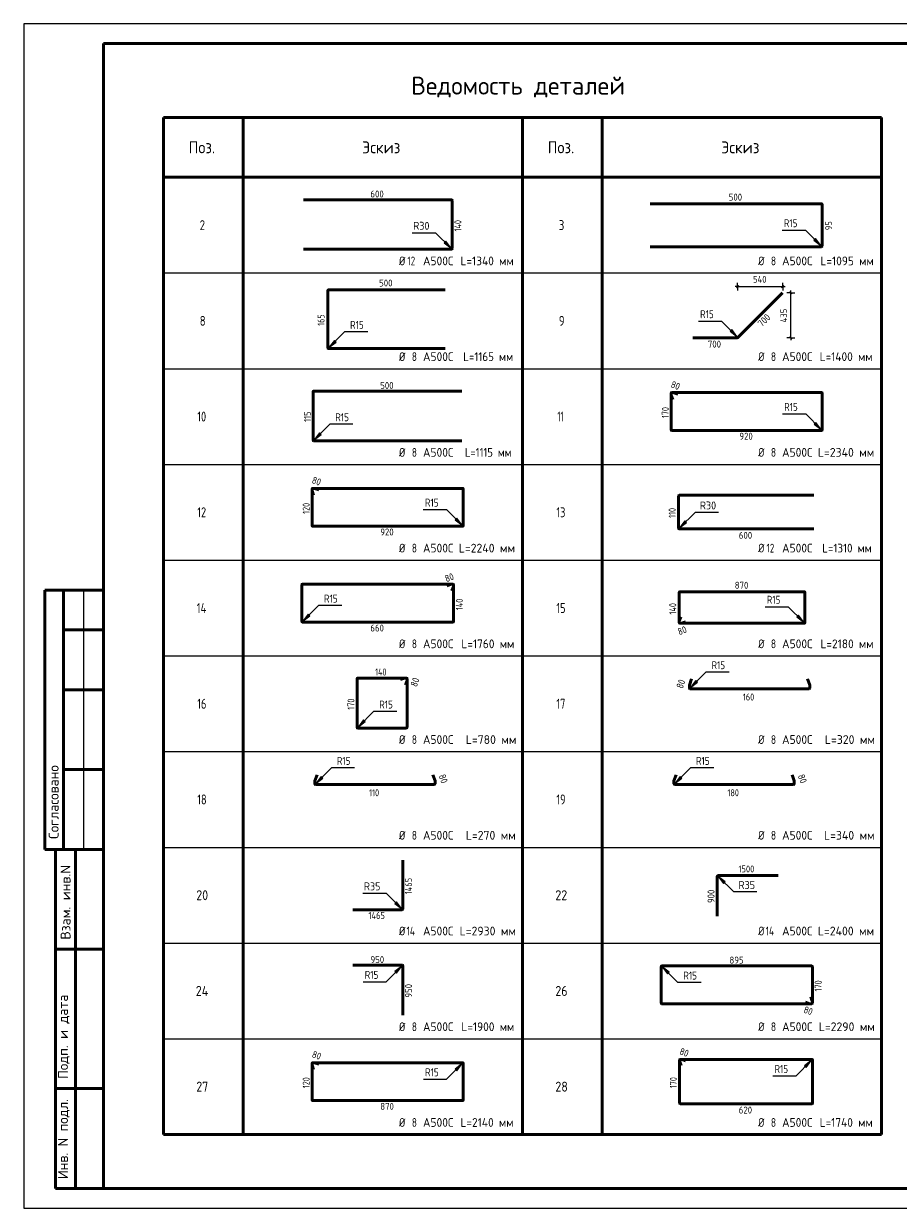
# Model space of a CAD drawing. Header units: millimetres. Extents: x 0 to 42000, y 0 to 29700.
# Tile 1 of 3: x 0 to 21920, y 0 to 29700. Entities that reach past the tile are written whole.
import ezdxf

# ---------------------------------------------------------------- set-up
doc = ezdxf.new("R2010")
doc.units = ezdxf.units.MM
for name, color, linetype, lineweight in [('Standard', 7, 'Continuous', 25), ('ДОП Верх по Х', 52, 'Continuous', 25), ('ЖБ Стена верхний уровень', 7, 'Continuous', 35)]:
    doc.layers.add(name, color=color, linetype=linetype, lineweight=lineweight)
doc.styles.add('ISOCPEUR', font='txt')

msp = doc.modelspace()

# ---------------------------------------------------------------- hatches: boundary and pattern name
at = {"layer": 'Standard', "linetype": 'Continuous', "lineweight": 13, "transparency": 33554687}
for points in [[(10535, 24205), (10705, 24077), (10577, 24247)], [(19805, 24269), (19975, 24142), (19847, 24312)], [(17706, 21988), (17875, 21861), (17748, 22030)], [(7786, 21760), (7658, 21590), (7828, 21718)], [(19812, 19662), (19982, 19535), (19855, 19704)], [(7414, 19446), (7287, 19276), (7457, 19404)], [(10811, 17263), (10981, 17136), (10853, 17306)], [(16571, 17234), (16444, 17065), (16614, 17192)], [(7132, 14900), (7005, 14730), (7174, 14858)], [(19376, 14828), (19546, 14701), (19419, 14871)], [(16844, 13231), (16716, 13061), (16886, 13189)], [(8516, 12243), (8389, 12074), (8558, 12201)], [(7455, 10830), (7328, 10661), (7498, 10788)], [(16455, 10830), (16328, 10661), (16498, 10788)], [(17581, 8187), (17411, 8314), (17538, 8144)], [(9299, 7643), (9468, 7516), (9341, 7685)], [(9343, 5892), (9470, 6061), (9300, 5934)], [(16180, 5917), (16010, 6045), (16137, 5875)], [(10856, 3450), (10983, 3619), (10813, 3492)], [(19613, 3532), (19740, 3702), (19570, 3575)]]:
    msp.add_hatch(color=7, dxfattribs=at).paths.add_polyline_path(points)

# ---------------------------------------------------------------- linework, layer by layer
at = {"layer": 'Standard', "color": 7, "linetype": 'Continuous', "lineweight": 25, "transparency": 33554687}
msp.add_line((2000, 29200), (2000, 1058), dxfattribs=at)
at = {"layer": 'Standard', "color": 7, "linetype": 'Continuous', "lineweight": 50, "transparency": 33554687}
for p, q in [((3500, 27350), (12500, 27350)), ((3500, 1850), (3500, 27350)), ((5500, 1850), (5500, 27350)), ((12500, 27350), (21500, 27350)), ((12500, 1850), (12500, 27350)), ((14500, 1850), (14500, 27350)), ((21500, 1850), (21500, 27350)), ((21500, 25850), (3500, 25850)), ((6, 15500), (0, 15500)), ((2000, 15500), (527, 15500)), ((527, 15500), (527, 9000)), ((527, 15500), (527, 9000)), ((1000, 15500), (1000, 9000)), ((2000, 14500), (1000, 14500)), ((2000, 13000), (1000, 13000)), ((2000, 11000), (1000, 11000)), ((0, 9000), (6, 9000)), ((527, 9000), (2000, 9000)), ((800, 500), (800, 9000)), ((800, 500), (800, 9000)), ((1300, 500), (1300, 9000)), ((9500, 8732), (9500, 7508)), ((9475, 7484), (8252, 7484)), ((800, 6500), (2000, 6500)), ((15979, 6065), (15979, 5140)), ((19755, 6076), (15989, 6076)), ((19766, 5140), (19766, 6065)), ((15989, 5129), (19755, 5129)), ((19596, 5168), (19702, 5130)), ((19706, 5129), (19755, 5129)), ((19765, 5193), (19727, 5299)), ((19766, 5140), (19766, 5189)), ((7227, 3639), (7227, 2714)), ((7227, 3639), (7227, 3590)), ((7228, 3586), (7266, 3480)), ((7287, 3650), (7238, 3650)), ((11003, 3650), (7238, 3650)), ((7397, 3611), (7291, 3649)), ((11014, 2714), (11014, 3639)), ((16440, 3723), (16440, 2632)), ((16440, 3723), (16440, 3680)), ((16441, 3677), (16475, 3583)), ((16493, 3733), (16450, 3733)), ((19761, 3733), (16450, 3733)), ((16590, 3698), (16496, 3732)), ((19771, 2632), (19771, 3723)), ((800, 3000), (2000, 3000)), ((7238, 2703), (11003, 2703)), ((16450, 2623), (19761, 2623)), ((3500, 1850), (21500, 1850)), ((2000, 500), (800, 500))]:
    msp.add_line(p, q, dxfattribs=at)
at = {"layer": 'Standard', "color": 7, "linetype": 'Continuous', "lineweight": 13, "transparency": 33554687}
for p, q in [((10577, 24247), (10535, 24205)), ((10535, 24205), (10705, 24077)), ((10556, 24226), (10546, 24236)), ((10705, 24077), (10577, 24247)), ((10705, 24077), (10705, 24077)), ((10705, 24077), (10705, 24077)), ((10705, 24077), (10705, 24077)), ((19847, 24312), (19805, 24269)), ((19805, 24269), (19975, 24142)), ((19826, 24291), (19816, 24301)), ((19975, 24142), (19847, 24312)), ((19975, 24142), (19975, 24142)), ((19975, 24142), (19975, 24142)), ((19975, 24142), (19975, 24142)), ((17748, 22030), (17706, 21988)), ((17706, 21988), (17875, 21861)), ((17727, 22009), (17716, 22020)), ((17875, 21861), (17748, 22030)), ((7786, 21760), (7658, 21590)), ((7658, 21590), (7828, 21718)), ((7828, 21718), (7786, 21760)), ((7807, 21739), (7817, 21749)), ((17875, 21861), (17875, 21861)), ((17875, 21861), (17875, 21861)), ((17875, 21861), (17875, 21861)), ((7658, 21590), (7658, 21590)), ((7658, 21590), (7658, 21590)), ((7658, 21590), (7658, 21590)), ((19855, 19704), (19812, 19662)), ((19812, 19662), (19982, 19535)), ((19834, 19683), (19823, 19694)), ((19982, 19535), (19855, 19704)), ((7414, 19446), (7287, 19276)), ((7287, 19276), (7457, 19404)), ((7457, 19404), (7414, 19446)), ((7436, 19425), (7446, 19436)), ((19982, 19535), (19982, 19535)), ((19982, 19535), (19982, 19535)), ((19982, 19535), (19982, 19535)), ((7287, 19276), (7287, 19276)), ((7287, 19276), (7287, 19276)), ((7287, 19276), (7287, 19276)), ((10853, 17306), (10811, 17263)), ((10811, 17263), (10981, 17136)), ((10832, 17285), (10822, 17295)), ((10981, 17136), (10853, 17306)), ((16571, 17234), (16444, 17065)), ((16614, 17192), (16571, 17234)), ((10981, 17136), (10981, 17136)), ((10981, 17136), (10981, 17136)), ((10981, 17136), (10981, 17136)), ((16444, 17065), (16614, 17192)), ((16444, 17065), (16444, 17065)), ((16444, 17065), (16444, 17065)), ((16444, 17065), (16444, 17065)), ((16593, 17213), (16603, 17224)), ((1500, 15500), (1500, 9000)), ((7132, 14900), (7005, 14730)), ((7005, 14730), (7174, 14858)), ((7174, 14858), (7132, 14900)), ((7153, 14879), (7164, 14889)), ((19419, 14871), (19376, 14828)), ((19398, 14850), (19387, 14860)), ((19546, 14701), (19419, 14871)), ((7005, 14730), (7005, 14730)), ((7005, 14730), (7005, 14730)), ((7005, 14730), (7005, 14730)), ((19376, 14828), (19546, 14701)), ((19546, 14701), (19546, 14701)), ((19546, 14701), (19546, 14701)), ((19546, 14701), (19546, 14701)), ((16844, 13231), (16716, 13061)), ((16716, 13061), (16886, 13189)), ((16886, 13189), (16844, 13231)), ((16865, 13210), (16875, 13220)), ((16716, 13061), (16716, 13061)), ((16716, 13061), (16716, 13061)), ((16716, 13061), (16716, 13061)), ((8516, 12243), (8389, 12074)), ((8389, 12074), (8558, 12201)), ((8558, 12201), (8516, 12243)), ((8537, 12222), (8548, 12233)), ((8389, 12074), (8389, 12074)), ((8389, 12074), (8389, 12074)), ((8389, 12074), (8389, 12074)), ((7455, 10830), (7328, 10661)), ((7328, 10661), (7498, 10788)), ((7498, 10788), (7455, 10830)), ((7476, 10809), (7487, 10820)), ((16455, 10830), (16328, 10661)), ((16328, 10661), (16498, 10788)), ((16498, 10788), (16455, 10830)), ((16476, 10809), (16487, 10820)), ((7328, 10661), (7328, 10661)), ((7328, 10661), (7328, 10661)), ((7328, 10661), (7328, 10661)), ((16328, 10661), (16328, 10661)), ((16328, 10661), (16328, 10661)), ((16328, 10661), (16328, 10661)), ((17411, 8314), (17411, 8314)), ((17411, 8314), (17411, 8314)), ((17411, 8314), (17411, 8314)), ((17411, 8314), (17538, 8144)), ((17581, 8187), (17411, 8314)), ((17538, 8144), (17581, 8187)), ((17560, 8166), (17570, 8155)), ((9341, 7685), (9299, 7643)), ((9299, 7643), (9468, 7516)), ((9320, 7664), (9309, 7675)), ((9468, 7516), (9341, 7685)), ((9468, 7516), (9468, 7516)), ((9468, 7516), (9468, 7516)), ((9468, 7516), (9468, 7516)), ((9470, 6061), (9300, 5934)), ((9343, 5892), (9470, 6061)), ((9470, 6061), (9470, 6061)), ((9470, 6061), (9470, 6061)), ((9470, 6061), (9470, 6061)), ((16010, 6045), (16010, 6045)), ((16010, 6045), (16010, 6045)), ((16010, 6045), (16010, 6045)), ((16010, 6045), (16137, 5875)), ((16180, 5917), (16010, 6045)), ((9300, 5934), (9343, 5892)), ((9322, 5913), (9311, 5902)), ((16137, 5875), (16180, 5917)), ((16159, 5896), (16169, 5885)), ((10983, 3619), (10813, 3492)), ((10856, 3450), (10983, 3619)), ((10983, 3619), (10983, 3619)), ((10983, 3619), (10983, 3619)), ((10983, 3619), (10983, 3619)), ((19740, 3702), (19570, 3575)), ((19570, 3575), (19613, 3532)), ((19613, 3532), (19740, 3702)), ((19740, 3702), (19740, 3702)), ((19740, 3702), (19740, 3702)), ((19740, 3702), (19740, 3702)), ((10813, 3492), (10856, 3450)), ((10834, 3471), (10824, 3460)), ((19592, 3554), (19581, 3543))]:
    msp.add_line(p, q, dxfattribs=at)
at = {"layer": 'Standard', "color": 7, "linetype": 'Continuous', "lineweight": -3, "transparency": 33554687}
for p, q in [((3500, 23450), (21500, 23450)), ((3500, 21050), (21500, 21050)), ((3500, 18650), (21500, 18650)), ((3500, 16250), (21500, 16250)), ((3500, 13850), (21500, 13850)), ((3500, 11450), (21500, 11450)), ((3500, 9050), (21500, 9050)), ((3500, 6650), (21500, 6650)), ((3500, 4250), (21500, 4250))]:
    msp.add_line(p, q, dxfattribs=at)
at = {"layer": 'Standard', "color": 7, "linetype": 'Continuous', "lineweight": 25, "transparency": 33554687}
msp.add_lwpolyline([(0, 0), (42000, 0), (42000, 29700), (0, 29700), (0, 0)], close=True, dxfattribs=at)
at = {"layer": 'Standard', "color": 7, "linetype": 'Continuous', "lineweight": 50, "transparency": 33554687}
msp.add_lwpolyline([(2000, 29200), (41500, 29200), (41500, 500), (2000, 500), (2000, 29200)], close=True, dxfattribs=at)
at = {"layer": 'Standard', "color": 251, "linetype": 'Continuous', "lineweight": 13, "true_color": 0x656565, "transparency": 33554687}
msp.add_lwpolyline([(41500, 29200), (2000, 29200), (2000, 500), (41500, 500), (41500, 29200)], dxfattribs=at)
at = {"layer": 'Standard', "color": 7, "linetype": 'Continuous', "lineweight": 13, "transparency": 33554687}
for points in [[(9739, 24460), (10322, 24460), (10705, 24077)], [(19009, 24525), (19592, 24525), (19975, 24142)], [(16910, 22243), (17493, 22243), (17875, 21861)], [(8624, 21973), (8041, 21973), (7658, 21590)], [(19017, 19917), (19599, 19917), (19982, 19535)], [(8253, 19659), (7670, 19659), (7287, 19276)], [(10015, 17519), (10598, 17519), (10981, 17136)], [(17410, 17447), (16827, 17447), (16444, 17065)], [(7970, 15113), (7387, 15113), (7005, 14730)], [(18581, 15084), (19163, 15084), (19546, 14701)], [(17682, 13444), (17099, 13444), (16716, 13061)], [(9354, 12456), (8771, 12456), (8389, 12074)], [(8293, 11043), (7711, 11043), (7328, 10661)], [(17293, 11043), (16711, 11043), (16328, 10661)], [(18377, 7931), (17794, 7931), (17411, 8314)], [(8503, 7898), (9086, 7898), (9468, 7516)], [(8505, 5679), (9087, 5679), (9470, 6061)], [(16976, 5662), (16393, 5662), (16010, 6045)], [(10017, 3236), (10600, 3236), (10983, 3619)], [(18775, 3319), (19357, 3319), (19740, 3702)]]:
    msp.add_lwpolyline(points, dxfattribs=at)
at = {"layer": 'Standard', "color": 7, "linetype": 'Continuous', "lineweight": 50, "transparency": 33554687}
for centre, radius, start, end in [((9475, 7508), 24.6, 270, 0), ((15989, 6065), 10.9, 90, 180), ((19755, 6065), 10.9, 0, 90), ((15989, 5140), 10.9, 180, 270), ((19706, 5140), 11.2, 250, 270), ((19755, 5140), 11.2, 270, 0), ((19755, 5140), 11.2, 270, 0), ((19755, 5189), 11.2, 0, 20), ((7238, 3639), 11.2, 90, 180), ((7238, 3639), 11.2, 90, 180), ((7238, 3590), 11.2, 180, 200), ((7287, 3639), 11.2, 70, 90), ((11003, 3639), 10.9, 0, 90), ((16450, 3723), 9.81, 90, 180), ((16450, 3723), 9.81, 90, 180), ((16450, 3680), 9.81, 180, 200), ((16493, 3723), 9.81, 70, 90), ((19761, 3723), 9.57, 0, 90), ((7238, 2714), 10.9, 180, 270), ((11003, 2714), 10.9, 270, 0), ((16450, 2632), 9.57, 180, 270), ((19761, 2632), 9.57, 270, 0)]:
    msp.add_arc(centre, radius, start, end, dxfattribs=at)
at = {"layer": 'ДОП Верх по Х', "color": 7, "linetype": 'Continuous', "lineweight": 50, "transparency": 33554687}
for p, q in [((7011, 25287), (10716, 25287)), ((10737, 25265), (10737, 24066)), ((15702, 25185), (19996, 25185)), ((20008, 25173), (20008, 24121)), ((19996, 24109), (15702, 24109)), ((10716, 24045), (7011, 24045)), ((7625, 23017), (7625, 21566)), ((10561, 23025), (7633, 23025)), ((19020, 22953), (17897, 21830)), ((17889, 21826), (16767, 21826)), ((7633, 21557), (10561, 21557)), ((7255, 20476), (7255, 19255)), ((10982, 20487), (7266, 20487)), ((16227, 20439), (16227, 19514)), ((16227, 20439), (16227, 20390)), ((16228, 20386), (16266, 20280)), ((16287, 20450), (16238, 20450)), ((20003, 20450), (16238, 20450)), ((16397, 20411), (16291, 20449)), ((20014, 19514), (20014, 20439)), ((16238, 19503), (20003, 19503)), ((7266, 19245), (10982, 19245)), ((7227, 18039), (7227, 17114)), ((7227, 18039), (7227, 17990)), ((7228, 17986), (7266, 17880)), ((7287, 18050), (7238, 18050)), ((11003, 18050), (7238, 18050)), ((7397, 18011), (7291, 18049)), ((11014, 17114), (11014, 18039)), ((16413, 17053), (16413, 17861)), ((16432, 17881), (19803, 17881)), ((7238, 17103), (11003, 17103)), ((19803, 17033), (16432, 17033)), ((6972, 14708), (6972, 15637)), ((6983, 15647), (10761, 15647)), ((10601, 15608), (10708, 15647)), ((10711, 15647), (10761, 15647)), ((10771, 15583), (10732, 15477)), ((10772, 15636), (10772, 14708)), ((10772, 15636), (10772, 15587)), ((10761, 14697), (6983, 14697)), ((8355, 13283), (8355, 12051)), ((9597, 13293), (8366, 13293)), ((9546, 13293), (9443, 13255)), ((9597, 13293), (9550, 13293)), ((9570, 13128), (9607, 13231)), ((9608, 13235), (9608, 13282)), ((9608, 12051), (9608, 13282)), ((16683, 13114), (16683, 13044)), ((16740, 13272), (16684, 13120)), ((19700, 13120), (19645, 13272)), ((19701, 13044), (19701, 13114)), ((16699, 13028), (19685, 13028)), ((8366, 12040), (9598, 12040)), ((7296, 10644), (7296, 10714)), ((7297, 10720), (7352, 10872)), ((10257, 10872), (10312, 10720)), ((10313, 10714), (10313, 10644)), ((16296, 10644), (16296, 10714)), ((16297, 10720), (16352, 10872)), ((19257, 10872), (19312, 10720)), ((19313, 10714), (19313, 10644)), ((10297, 10628), (7312, 10628)), ((19297, 10628), (16312, 10628)), ((17411, 8344), (18905, 8344)), ((17381, 7328), (17381, 8314)), ((8249, 6093), (9491, 6093)), ((9502, 6083), (9502, 4840))]:
    msp.add_line(p, q, dxfattribs=at)
at = {"layer": 'ДОП Верх по Х', "color": 7, "linetype": 'Continuous', "lineweight": -3, "transparency": 33554687}
for p, q in [((17894, 23107), (17894, 23207)), ((19022, 23107), (19022, 23207)), ((17894, 23107), (17894, 23007)), ((19022, 23107), (19022, 23007)), ((19230, 22954), (19130, 22954)), ((19230, 22954), (19330, 22954)), ((19230, 21826), (19130, 21826)), ((19230, 21826), (19330, 21826))]:
    msp.add_line(p, q, dxfattribs=at)
at = {"layer": 'ДОП Верх по Х', "color": 7, "linetype": 'Continuous', "lineweight": 13, "transparency": 33554687}
for p, q in [((17894, 23107), (17834, 23107)), ((17894, 23107), (19022, 23107)), ((19022, 23107), (19082, 23107)), ((19230, 22954), (19230, 23014)), ((19230, 21826), (19230, 21766))]:
    msp.add_line(p, q, dxfattribs=at)
at = {"layer": 'ДОП Верх по Х', "color": 7, "linetype": 'Continuous', "lineweight": 25, "transparency": 33554687}
for p, q in [((17864, 23077), (17924, 23137)), ((18992, 23077), (19052, 23137)), ((19260, 22924), (19200, 22984)), ((19260, 21796), (19200, 21856))]:
    msp.add_line(p, q, dxfattribs=at)
at = {"layer": 'ДОП Верх по Х', "color": 7, "linetype": 'Continuous', "lineweight": 13, "transparency": 33554687}
msp.add_lwpolyline([(19230, 21826), (19230, 22156), (19230, 22156), (19230, 22954)], dxfattribs=at)
at = {"layer": 'ДОП Верх по Х', "color": 7, "linetype": 'Continuous', "lineweight": 50, "transparency": 33554687}
for centre, radius, start, end in [((10716, 25265), 21.4, 0, 90), ((19996, 25173), 12.4, 0, 90), ((10716, 24066), 21.4, 270, 0), ((19996, 24121), 12.4, 270, 0), ((7633, 23017), 8.43, 90, 180), ((17889, 21838), 12.3, 270, 315), ((7633, 21566), 8.43, 180, 270), ((7266, 20476), 10.7, 90, 180), ((16238, 20439), 11.2, 90, 180), ((16238, 20439), 11.2, 90, 180), ((16238, 20390), 11.2, 180, 200), ((16287, 20439), 11.2, 70, 90), ((20003, 20439), 10.9, 0, 90), ((16238, 19514), 10.9, 180, 270), ((20003, 19514), 10.9, 270, 0), ((7266, 19255), 10.7, 180, 270), ((7238, 18039), 11.2, 90, 180), ((7238, 18039), 11.2, 90, 180), ((7238, 17990), 11.2, 180, 200), ((7287, 18039), 11.2, 70, 90), ((11003, 18039), 10.9, 0, 90), ((16432, 17861), 19.5, 90, 180), ((7238, 17114), 10.9, 180, 270), ((11003, 17114), 10.9, 270, 0), ((16432, 17053), 19.5, 180, 270), ((6983, 15637), 10.9, 90, 180), ((10711, 15636), 11.2, 90, 110), ((10761, 15636), 11.2, 0, 90), ((10761, 15636), 11.2, 0, 90), ((10761, 15587), 11.2, 340, 0), ((6983, 14708), 10.9, 180, 270), ((10761, 14708), 10.9, 270, 0), ((8366, 13283), 10.6, 90, 180), ((9550, 13282), 10.9, 90, 110), ((9597, 13282), 10.9, 0, 90), ((9597, 13282), 10.9, 0, 90), ((9597, 13235), 10.9, 340, 0), ((16699, 13114), 16, 160, 180), ((19685, 13114), 16, 0, 20), ((16699, 13044), 16, 180, 270), ((19685, 13044), 16, 270, 0), ((8366, 12051), 10.6, 180, 270), ((9598, 12051), 10.6, 270, 0), ((7312, 10714), 16, 160, 180), ((10297, 10714), 16, 0, 20), ((16312, 10714), 16, 160, 180), ((19297, 10714), 16, 0, 20), ((7312, 10644), 16, 180, 270), ((10297, 10644), 16, 270, 0), ((16312, 10644), 16, 180, 270), ((19297, 10644), 16, 270, 0), ((17411, 8314), 30.1, 90, 180), ((9491, 6083), 10.6, 0, 90)]:
    msp.add_arc(centre, radius, start, end, dxfattribs=at)
at = {"layer": 'ЖБ Стена верхний уровень', "color": 7, "linetype": 'Continuous', "lineweight": 50, "transparency": 33554687}
for p, q in [((16432, 14680), (16432, 15446)), ((16441, 15456), (19567, 15456)), ((19577, 15446), (19577, 14680)), ((16432, 14728), (16467, 14825)), ((16432, 14680), (16432, 14725)), ((16486, 14670), (16442, 14670)), ((19567, 14670), (16442, 14670)), ((16587, 14706), (16490, 14671))]:
    msp.add_line(p, q, dxfattribs=at)
for centre, radius, start, end in [((16441, 15446), 9.95, 90, 180), ((19567, 15446), 9.95, 0, 90), ((16442, 14725), 10.2, 160, 180), ((16442, 14680), 10.2, 180, 270), ((16442, 14680), 10.2, 180, 270), ((16486, 14680), 10.2, 270, 290), ((19567, 14680), 9.95, 270, 0)]:
    msp.add_arc(centre, radius, start, end, dxfattribs=at)

# ---------------------------------------------------------------- texts
at = {"layer": 'Standard', "color": 7, "linetype": 'Continuous', "lineweight": 50, "transparency": 33554687, "insert": (9710, 27850), "char_height": 450, "width": 5798.29, "attachment_point": 7, "style": 'ISOCPEUR'}
msp.add_mtext('\\W0.98;Ведомость деталей', dxfattribs=at)
at = {"layer": 'Standard', "color": 7, "linetype": 'Continuous', "lineweight": 25, "transparency": 33554687, "attachment_point": 7, "style": 'ISOCPEUR'}
for s, insert, char_height, width in [('\\W0.92;Поз.', (4133, 26450), 300, 872.98), ('\\W0.94;Эскиз', (8482, 26450), 300, 1176.12), ('\\W0.92;Поз.', (13133, 26450), 300, 872.99), ('\\W0.94;Эскиз', (17482, 26450), 300, 1176.12), ('\\W0.78;2', (4412, 24525), 250, 272), ('\\W0.78;3', (13412, 24525), 250, 272), ('\\W0.83;Ø', (9407, 23642), 220, 311.67), ('\\W0.75;12', (9617, 23642), 220, 346.34), ('\\W0.95;А500С', (10007, 23642), 220, 917.75), ('\\W0.94;L=1340 мм', (10948, 23642), 220, 1488.69), ('\\W0.83;Ø', (18407, 23642), 220, 311.67), ('\\W0.78;8', (18727, 23642), 220, 239.36), ('\\W0.95;А500С', (19007, 23642), 220, 917.75), ('\\W0.94;L=1095 мм', (19970, 23642), 220, 1466.54), ('\\W0.78;8', (4412, 22125), 250, 272), ('\\W0.78;9', (13412, 22125), 250, 272), ('\\W0.83;Ø', (9407, 21242), 220, 311.67), ('\\W0.78;8', (9727, 21242), 220, 239.36), ('\\W0.95;А500С', (10007, 21242), 220, 917.75), ('\\W0.91;L=1165 мм', (11014, 21242), 220, 1419.34), ('\\W0.83;Ø', (18407, 21242), 220, 311.67), ('\\W0.78;8', (18727, 21242), 220, 239.36), ('\\W0.95;А500С', (19007, 21242), 220, 917.75), ('\\W0.94;L=1400 мм', (19948, 21242), 220, 1488.68), ('\\W0.75;10', (4350, 19725), 250, 393.58), ('\\W0.62;11', (13375, 19725), 250, 328.12), ('\\W0.83;Ø', (9407, 18842), 220, 311.67), ('\\W0.78;8', (9727, 18842), 220, 239.36), ('\\W0.95;А500С', (10007, 18842), 220, 917.75), ('\\W0.88;L=1115 мм', (11058, 18842), 220, 1372.14), ('\\W0.83;Ø', (18407, 18842), 220, 311.67), ('\\W0.78;8', (18727, 18842), 220, 239.36), ('\\W0.95;А500С', (19007, 18842), 220, 917.75), ('\\W0.97;L=2340 мм', (19904, 18842), 220, 1535.84), ('\\W0.75;12', (4350, 17325), 250, 393.58), ('\\W0.75;13', (13350, 17325), 250, 393.57), ('\\W0.83;Ø', (9407, 16442), 220, 311.67), ('\\W0.78;8', (9727, 16442), 220, 239.36), ('\\W0.95;А500С', (10007, 16442), 220, 917.75), ('\\W0.97;L=2240 мм', (10904, 16442), 220, 1535.84), ('\\W0.83;Ø', (18407, 16442), 220, 311.67), ('\\W0.75;12', (18617, 16442), 220, 346.33), ('\\W0.95;А500С', (19007, 16442), 220, 917.75), ('\\W0.91;L=1310 мм', (20014, 16442), 220, 1419.34), ('\\W0.76;14', (4338, 14925), 250, 420.46), ('\\W0.75;15', (13350, 14925), 250, 393.57), ('\\W0.83;Ø', (9407, 14042), 220, 311.67), ('\\W0.78;8', (9727, 14042), 220, 239.36), ('\\W0.95;А500С', (10007, 14042), 220, 917.75), ('\\W0.94;L=1760 мм', (10970, 14042), 220, 1466.54), ('\\W0.83;Ø', (18407, 14042), 220, 311.67), ('\\W0.78;8', (18727, 14042), 220, 239.36), ('\\W0.95;А500С', (19007, 14042), 220, 917.75), ('\\W0.94;L=2180 мм', (19970, 14042), 220, 1466.54), ('\\W0.75;16', (4350, 12525), 250, 393.58), ('\\W0.75;17', (13350, 12525), 250, 393.57), ('\\W0.83;Ø', (9407, 11642), 220, 311.67), ('\\W0.78;8', (9727, 11642), 220, 239.36), ('\\W0.95;А500С', (10007, 11642), 220, 917.75), ('\\W0.97;L=780 мм', (11080, 11642), 220, 1359.47), ('\\W0.83;Ø', (18407, 11642), 220, 311.67), ('\\W0.78;8', (18727, 11642), 220, 239.36), ('\\W0.95;А500С', (19007, 11642), 220, 917.75), ('\\W0.97;L=320 мм', (20080, 11642), 220, 1359.47), ('\\W0.75;18', (4350, 10125), 250, 393.58), ('\\W0.75;19', (13350, 10125), 250, 393.57), ('\\W0.83;Ø', (9407, 9242), 220, 311.67), ('\\W0.78;8', (9727, 9242), 220, 239.36), ('\\W0.95;А500С', (10007, 9242), 220, 917.75), ('\\W0.97;L=270 мм', (11080, 9242), 220, 1359.47), ('\\W0.83;Ø', (18407, 9242), 220, 311.67), ('\\W0.78;8', (18727, 9242), 220, 239.36), ('\\W0.95;А500С', (19007, 9242), 220, 917.75), ('\\W0.97;L=340 мм', (20058, 9242), 220, 1381.57), ('\\W0.87;20', (4325, 7725), 250, 459.02), ('\\W0.87;22', (13325, 7725), 250, 459.02), ('\\W0.83;Ø', (9407, 6842), 220, 311.67), ('\\W0.76;14', (9595, 6842), 220, 370.01), ('\\W0.95;А500С', (10007, 6842), 220, 917.75), ('\\W0.97;L=2930 мм', (10926, 6842), 220, 1513.74), ('\\W0.83;Ø', (18407, 6842), 220, 311.67), ('\\W0.76;14', (18595, 6842), 220, 370.02), ('\\W0.95;А500С', (19007, 6842), 220, 917.75), ('\\W0.97;L=2400 мм', (19904, 6842), 220, 1535.84), ('\\W0.88;24', (4312, 5325), 250, 484.99), ('\\W0.87;26', (13325, 5325), 250, 459.02), ('\\W0.83;Ø', (9407, 4442), 220, 311.67), ('\\W0.78;8', (9727, 4442), 220, 239.36), ('\\W0.95;А500С', (10007, 4442), 220, 917.75), ('\\W0.94;L=1900 мм', (10970, 4442), 220, 1466.54), ('\\W0.83;Ø', (18407, 4442), 220, 311.67), ('\\W0.78;8', (18727, 4442), 220, 239.36), ('\\W0.95;А500С', (19007, 4442), 220, 917.75), ('\\W0.97;L=2290 мм', (19926, 4442), 220, 1513.74), ('\\W0.87;27', (4325, 2925), 250, 459.02), ('\\W0.87;28', (13325, 2925), 250, 459.02), ('\\W0.83;Ø', (9407, 2042), 220, 311.67), ('\\W0.78;8', (9727, 2042), 220, 239.36), ('\\W0.95;А500С', (10007, 2042), 220, 917.75), ('\\W0.94;L=2140 мм', (10948, 2042), 220, 1488.69), ('\\W0.83;Ø', (18407, 2042), 220, 311.67), ('\\W0.78;8', (18727, 2042), 220, 239.36), ('\\W0.95;А500С', (19007, 2042), 220, 917.75), ('\\W0.94;L=1740 мм', (19948, 2042), 220, 1488.68)]:
    msp.add_mtext(s, dxfattribs=dict(at, insert=insert, char_height=char_height, width=width))
at = {"layer": 'Standard', "color": 7, "linetype": 'Continuous', "lineweight": 18, "transparency": 33554687, "attachment_point": 7, "style": 'ISOCPEUR'}
for s, insert, char_height, width in [('\\W0.92;R30', (9762, 24533), 200, 531.3), ('\\W0.83;R15', (19052, 24598), 200, 483.1), ('\\W0.83;R15', (16953, 22317), 200, 483.11), ('\\W0.83;R15', (8181, 22046), 200, 483.11), ('\\W0.83;R15', (7810, 19733), 200, 483.11), ('\\W0.83;R15', (19060, 19991), 200, 483.11), ('\\W0.83;R15', (10058, 17592), 200, 483.1), ('\\W0.92;R30', (16947, 17521), 200, 531.3), ('\\W0.83;R15', (7527, 15186), 200, 483.1), ('\\W0.83;R15', (18624, 15157), 200, 483.1), ('\\W0.83;R15', (17239, 13517), 200, 483.1), ('\\W0.83;R15', (8911, 12530), 200, 483.11), ('\\W0.83;R15', (7850, 11117), 200, 483.1), ('\\W0.83;R15', (16850, 11117), 200, 483.1), ('\\W0.92;R35', (8526, 7972), 200, 531.31), ('\\W0.92;R35', (17914, 8005), 200, 531.32), ('\\W0.87;1465', (8640, 7254), 175, 548.41), ('\\W0.91;895', (17688, 6135), 175, 447.04), ('\\W0.83;R15', (8548, 5752), 200, 483.1), ('\\W0.83;R15', (16533, 5735), 200, 483.1), ('\\W0.83;R15', (18818, 3393), 200, 483.1), ('\\W0.83;R15', (10060, 3310), 200, 483.1), ('\\W0.91;870', (8937, 2469), 175, 447.03), ('\\W0.91;620', (17922, 2376), 175, 447.03)]:
    msp.add_mtext(s, dxfattribs=dict(at, insert=insert, char_height=char_height, width=width))
at = {"layer": 'Standard', "color": 7, "linetype": 'Continuous', "lineweight": 50, "transparency": 33554687, "char_height": 250, "attachment_point": 7, "rotation": 90, "style": 'ISOCPEUR'}
for s, insert, width in [('\\A1;{\\fISOCPEUR|i0|b0;\\H250.000000;\\W1.000000;\\C7;Согласовано}\\P', (875, 9261), 2071.88), ('\\A1;{\\fISOCPEUR|i0|b0;\\H250.000000;\\W1.000000;\\C7;Взам. инв.N}\\P', (1173, 6736), 1909.1), ('\\A1;{\\fISOCPEUR|i0|b0;\\H250.000000;\\W1.000000;\\C7;Подп. и дата}\\P', (1149, 3242), 2197.06), ('\\A1;{\\fISOCPEUR|i0|b0;\\H250.000000;\\W1.000000;\\C7;Инв. N подл.}\\P', (1149, 734), 2021.79)]:
    msp.add_mtext(s, dxfattribs=dict(at, insert=insert, width=width))
at = {"layer": 'Standard', "color": 7, "linetype": 'Continuous', "lineweight": 18, "transparency": 33554687, "char_height": 175, "attachment_point": 7, "style": 'ISOCPEUR'}
for s, insert, width, rotation in [('\\W0.87;1465', (9730, 7872), 548.4, 90), ('\\W0.83;170', (20000, 5436), 404.55, 90), ('\\W0.87;80', (19530, 4910), 321.3, 340), ('\\W0.87;80', (7208, 3790), 321.31, 340), ('\\W0.87;80', (16421, 3865), 321.31, 340), ('\\W0.83;120', (7168, 3010), 404.54, 90), ('\\W0.83;170', (16369, 3011), 404.55, 90)]:
    msp.add_mtext(s, dxfattribs=dict(at, insert=insert, width=width, rotation=rotation))
at = {"layer": 'ДОП Верх по Х', "color": 7, "linetype": 'Continuous', "lineweight": 18, "transparency": 33554687, "attachment_point": 7, "style": 'ISOCPEUR'}
for s, insert, char_height, width in [('\\W0.91;600', (8690, 25343), 175, 447.04), ('\\W0.91;500', (17671, 25264), 175, 447.03), ('\\W0.91;500', (8909, 23111), 175, 447.03), ('\\W0.92;540', (18279, 23207), 170, 451.61), ('\\W0.91;700', (17147, 21579), 175, 447.04), ('\\W0.91;500', (8935, 20543), 175, 447.03), ('\\W0.91;920', (17937, 19269), 175, 447.03), ('\\W0.91;920', (8937, 16869), 175, 447.03), ('\\W0.91;600', (17924, 16785), 175, 447.04), ('\\W0.91;660', (8688, 14461), 175, 447.03), ('\\W0.83;140', (8807, 13358), 175, 422.72), ('\\W0.83;160', (18026, 12731), 175, 404.55), ('\\W0.74;110', (8656, 10331), 175, 362.05), ('\\W0.83;180', (17638, 10331), 175, 404.55), ('\\W0.87;1500', (17915, 8420), 175, 530.5), ('\\W0.91;950', (8692, 6148), 175, 447.03)]:
    msp.add_mtext(s, dxfattribs=dict(at, insert=insert, char_height=char_height, width=width))
for s, insert, char_height, width, rotation in [('\\W0.83;140', (10969, 24491), 175, 422.72, 90), ('\\W0.87;95', (20262, 24524), 175, 321.31, 90), ('\\W0.83;165', (7539, 22125), 175, 404.55, 90), ('\\W0.91;700', (18500, 22086), 175, 447.04, 45), ('\\W0.92;435', (19130, 22212), 170, 451.62, 90), ('\\W0.87;80', (16202, 20584), 175, 321.3, 340), ('\\W0.74;115', (7199, 19717), 175, 362.05, 90), ('\\W0.83;170', (16168, 19810), 175, 404.55, 90), ('\\W0.87;80', (7206, 18187), 175, 321.3, 340), ('\\W0.83;120', (7168, 17410), 175, 404.55, 90), ('\\W0.74;110', (16339, 17308), 175, 362.07, 90), ('\\W0.87;80', (10595, 15695), 175, 321.3, 20), ('\\W0.83;140', (11006, 14997), 175, 422.72, 90), ('\\W0.87;80', (9850, 13059), 175, 321.3, 70), ('\\W0.87;80', (16515, 13014), 175, 321.3, 70), ('\\W0.83;170', (8290, 12501), 175, 404.54, 90), ('\\W0.87;80', (10397, 10844), 175, 321.31, 290), ('\\W0.87;80', (19397, 10844), 175, 321.31, 290), ('\\W0.91;900', (17315, 7653), 175, 447.04, 90), ('\\W0.91;950', (9732, 5283), 175, 447.03, 90)]:
    msp.add_mtext(s, dxfattribs=dict(at, insert=insert, char_height=char_height, width=width, rotation=rotation))
at = {"layer": 'ЖБ Стена верхний уровень', "color": 7, "linetype": 'Continuous', "lineweight": 18, "transparency": 33554687, "insert": (17821, 15533), "char_height": 175, "width": 447.04, "attachment_point": 7, "style": 'ISOCPEUR'}
msp.add_mtext('\\W0.91;870', dxfattribs=at)
at = {"layer": 'ЖБ Стена верхний уровень', "color": 7, "linetype": 'Continuous', "lineweight": 18, "transparency": 33554687, "char_height": 175, "attachment_point": 7, "style": 'ISOCPEUR'}
for s, insert, width, rotation in [('\\W0.83;140', (16355, 14888), 422.72, 90), ('\\W0.87;80', (16430, 14366), 321.32, 20)]:
    msp.add_mtext(s, dxfattribs=dict(at, insert=insert, width=width, rotation=rotation))

doc.saveas('drawing.dxf')
